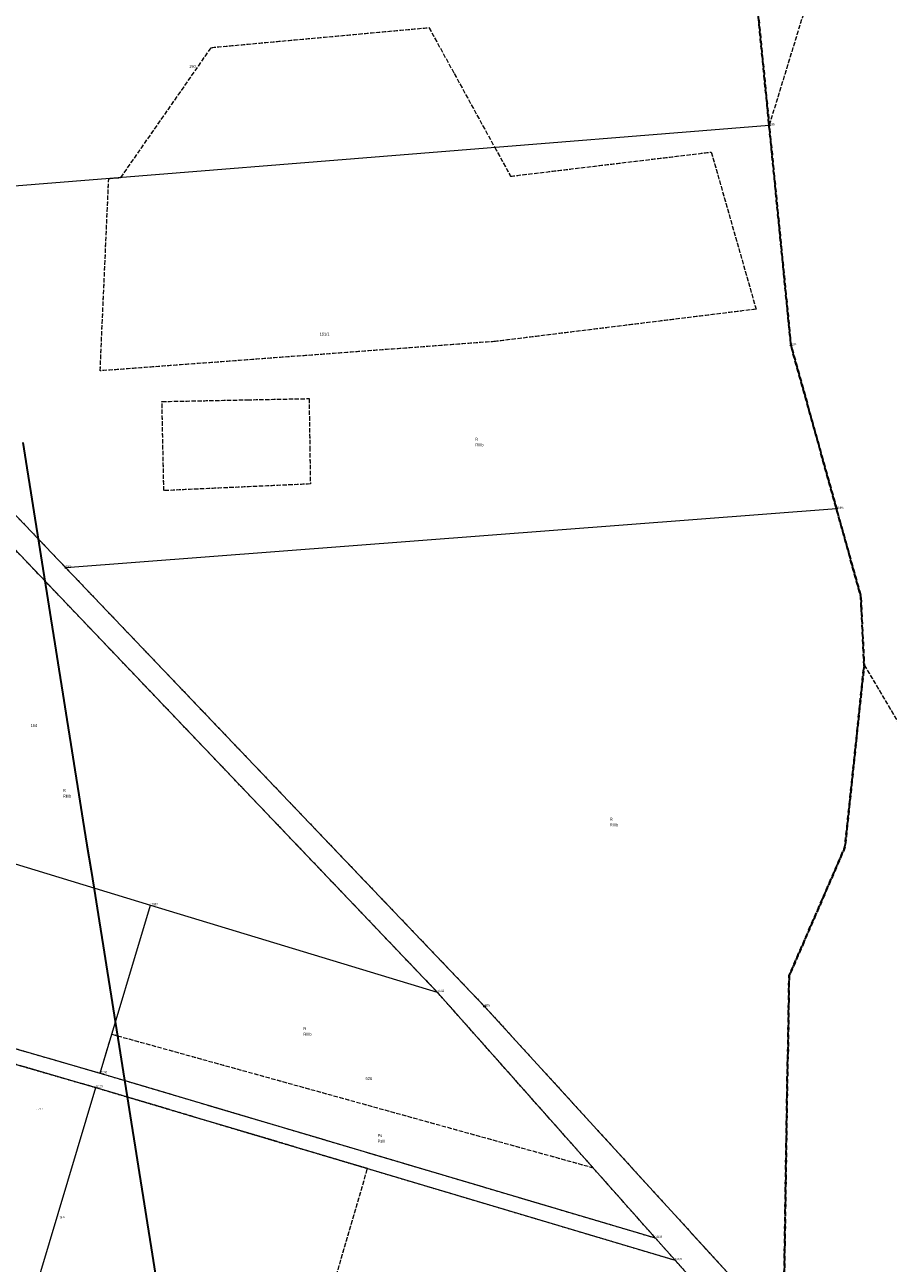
# Model space of a CAD drawing. Header units: metres. Extents: x 6524698 to 6533081, y 5883213 to 5896811.
# Tile 33 of 167: x 6529037 to 6529330, y 5887278 to 5887697. Entities that reach past the tile are written whole.
import ezdxf
from ezdxf.enums import TextEntityAlignment as Align

# ---------------------------------------------------------------- set-up
doc = ezdxf.new("R2010")
doc.units = ezdxf.units.M
doc.header["$MEASUREMENT"] = 0
for name, pattern in [('mapa zasadnicza$0$1.5_1.0', [2.5, 1.5, -1]), ('mapa zasadnicza$0$219-500', [0]), ('mapa zasadnicza$0$egkk-500', [2, 1.5, -0.5]), ('mapa zasadnicza$0$egug-500', [1, 0.5, -0.5])]:
    doc.linetypes.add(name, pattern=pattern)
doc.layers.get('0').update_dxf_attribs({"lineweight": 0})
for name, color, linetype in [('mapa zasadnicza$0$000 Inne (niezydentyfikowane)', 7, 'Continuous'), ('mapa zasadnicza$0$202-punkt graniczny', 7, 'Continuous'), ('mapa zasadnicza$0$202-punkt graniczny-Atr103', 7, 'Continuous'), ('mapa zasadnicza$0$203-punkt graniczny', 7, 'Continuous'), ('mapa zasadnicza$0$203-punkt graniczny-Atr103', 7, 'Continuous'), ('mapa zasadnicza$0$209-oznaczenie konturu klasyfikacyjnego', 7, 'Continuous'), ('mapa zasadnicza$0$210-oznaczenie konturu użytku gruntowego', 7, 'Continuous'), ('mapa zasadnicza$0$211-numer działki ewidencyjnej', 7, 'Continuous'), ('mapa zasadnicza$0$216-obręb ewidencyjny', 7, 'Continuous'), ('mapa zasadnicza$0$217-kontur klasyfikacyjny', 7, 'Continuous'), ('mapa zasadnicza$0$218-kontur użytku gruntowego', 7, 'Continuous'), ('mapa zasadnicza$0$219-działka ewidencyjna', 7, 'Continuous'), ('mapa zasadnicza$0$pikieta naturalna', 7, 'Continuous'), ('mapa zasadnicza$0$pikieta naturalna-Atr2', 7, 'Continuous')]:
    doc.layers.add(name, color=color, linetype=linetype)
doc.styles.add('mapa zasadnicza$0$STANDARD', font='Working1250', dxfattribs={"width": 0.75})

# ---------------------------------------------------------------- blocks, each defined once
blk = doc.blocks.new('mapa zasadnicza$0$202')
at = {"color": 0, "linetype": 'Continuous', "lineweight": 0}
blk.add_circle((0, 0), 0.25, dxfattribs=at)
blk = doc.blocks.new('mapa zasadnicza$0$203')
at = {"linetype": 'Continuous', "lineweight": 0}
h = blk.add_hatch(color=0, dxfattribs=at)
edge = h.paths.add_edge_path()
edge.add_arc((0, 0), 0.045, 0, 360)
blk = doc.blocks.new('mapa zasadnicza$0$PW01')
at = {"linetype": 'Continuous', "lineweight": 13}
h = blk.add_hatch(color=0, dxfattribs=at)
edge = h.paths.add_edge_path()
edge.add_arc((0, 0), 0.045, 0, 360)

msp = doc.modelspace()

# ---------------------------------------------------------------- linework, layer by layer
at = {"layer": 'mapa zasadnicza$0$000 Inne (niezydentyfikowane)', "color": 7, "linetype": 'Continuous', "lineweight": 35, "flags": 128}
msp.add_lwpolyline([(6529036.589, 5887555.735), (6529037.948, 5887547.203), (6529039.308, 5887538.671), (6529040.667, 5887530.139), (6529042.026, 5887521.607), (6529043.386, 5887513.076), (6529044.745, 5887504.544), (6529046.104, 5887496.012), (6529047.464, 5887487.48), (6529048.823, 5887478.948), (6529050.182, 5887470.416), (6529051.542, 5887461.884), (6529052.901, 5887453.353), (6529054.26, 5887444.821), (6529055.62, 5887436.289), (6529056.979, 5887427.757), (6529058.339, 5887419.225), (6529059.698, 5887410.693), (6529061.057, 5887402.161), (6529062.417, 5887393.63), (6529063.776, 5887385.098), (6529065.135, 5887376.566), (6529066.495, 5887368.034), (6529067.854, 5887359.502), (6529069.213, 5887350.97), (6529070.573, 5887342.438), (6529071.932, 5887333.907), (6529073.292, 5887325.375), (6529074.651, 5887316.843), (6529076.01, 5887308.311), (6529077.37, 5887299.779), (6529078.729, 5887291.247), (6529080.088, 5887282.715), (6529081.448, 5887274.184)], dxfattribs=at)
at = {"layer": 'mapa zasadnicza$0$216-obręb ewidencyjny', "color": 7, "linetype": 'mapa zasadnicza$0$1.5_1.0', "lineweight": 35, "flags": 128}
for points in [[(6528810.71, 5892032.32), (6528743.5, 5892026.91), (6528665.82, 5892020.2), (6528618.95, 5892016.86), (6528446.42, 5891995.98), (6528440.31, 5891996.73), (6528198.8, 5891907.55), (6528014.33, 5891830.31), (6527846.82, 5891746.29), (6527801.61, 5891598.79), (6527787.58, 5891553.86), (6527785.51, 5891547.1), (6527759.25, 5891463.12), (6527705.03, 5891299.34), (6527651.09, 5891150.82), (6527517.65, 5890758.02), (6527509.07, 5890729.27), (6527454.67, 5890547.02), (6527391.42, 5890349.92), (6527469.9, 5890380.85), (6527548.32, 5890411.76), (6527628.31, 5890449.47), (6527701.79, 5890487.35), (6527781.71, 5890531.45), (6527831.96, 5890559.17), (6527894.74, 5890596), (6527918.86, 5890538.44), (6527996.61, 5890364.36), (6528002.77, 5890340.12), (6528015.06, 5890276.2), (6528068.35, 5890122.94), (6528069.52, 5890117.74), (6528086.27, 5890073.01), (6528087.43, 5890069.91), (6528144.14, 5889918.51), (6528178.59, 5889821.74), (6528194.07, 5889776.62), (6528203.76, 5889751.35), (6528219.86, 5889705.13), (6528289.3, 5889557.06), (6528293.69, 5889548.36), (6528315.49, 5889501.75), (6528319.49, 5889494.06), (6528320.3, 5889498.78), (6528374.9, 5889392.75), (6528393.7, 5889357.37), (6528402.97, 5889333.92), (6528406.48, 5889321.22), (6528417.63, 5889287.69), (6528426.72, 5889250.74), (6528427.12, 5889249.1), (6528437.2, 5889208.11), (6528462.62, 5889141.48), (6528476.98, 5889088.52), (6528479.5, 5889060.26), (6528487.24, 5889042.5), (6528497.03, 5888999.3), (6528513.44, 5888948.22), (6528513.62, 5888944.51), (6528514.32, 5888935.53), (6528517.9, 5888889.57), (6528521.9, 5888874.59), (6528534.18, 5888828.64), (6528537.21, 5888800.87), (6528538.55, 5888788.67), (6528539.84, 5888759.55), (6528540.29, 5888749.47), (6528546.56, 5888728.63), (6528550.89, 5888720.89), (6528554.61, 5888714.22), (6528572.89, 5888682.85), (6528612.6, 5888606.5), (6528643.54, 5888542.38), (6528657.02, 5888506.94), (6528675.5, 5888460.67), (6528681.51, 5888445.9), (6528704.85, 5888377.17), (6528713.34, 5888354.12), (6528741.09, 5888278.42), (6528766.6, 5888207.14), (6528788.71, 5888147.82), (6528812.94, 5888083.84), (6528826.58, 5888045.33), (6528850.06, 5887982.04), (6528866.81, 5887934.63), (6528879.99, 5887896.72), (6528918.8, 5887790.89), (6528952.56, 5887701.57), (6529019.26, 5887707.89), (6529031.01, 5887709.01), (6529109.21, 5887715.92), (6529166.14, 5887721.78), (6529262.28, 5887731.31), (6529282.79, 5887731.14), (6529289.52, 5887663.25), (6529296.91, 5887588.72), (6529312.34, 5887533.26), (6529320.57, 5887503.67), (6529321.72, 5887480.33), (6529315.22, 5887418.55), (6529296.28, 5887374.9), (6529295.89, 5887348.38), (6529295.74, 5887344.56), (6529294.33, 5887253.59), (6529300.1, 5887247.3), (6529460.65, 5887265.28), (6529607.85, 5887282.19), (6529604.22, 5887244.37), (6529619.06, 5887245.53), (6529620.4, 5887245.61), (6529751.62, 5887253.65), (6529836.5, 5887258.86), (6529917.79, 5887263.83), (6530037.96, 5887271.18), (6530037.77, 5887311.55), (6530035.48, 5887465.82), (6530294.87, 5887497.94), (6530342.75, 5887503.87), (6530390.63, 5887509.81), (6530435.08, 5887515.31), (6530469.62, 5887519.59), (6530472.76, 5887520.14), (6530455.94, 5887633.47), (6530452.16, 5887659), (6530429.5, 5887800.32), (6530425.85, 5887820.62), (6530434.17, 5887821.11), (6530435.15, 5887821.09), (6530501.5, 5887826.49), (6530563.57, 5887831.54), (6530569.25, 5887832), (6530626.35, 5887836.71), (6530689.94, 5887841.95), (6530699.77, 5887842.77), (6530753.72, 5887845.97), (6530816.4, 5887849.69), (6530847.34, 5887851.53), (6530851.75, 5887851.79), (6530878, 5887853.36), (6530941.55, 5887857.17), (6531028.05, 5887862.36), (6531029.51, 5887862.54), (6531089.96, 5887870.11), (6531157.91, 5887878.61), (6531147.74, 5887927.21), (6531134.09, 5887992.44), (6531130.39, 5888022.23), (6531130.01, 5888024.33), (6531127.76, 5888039.49), (6531114.28, 5888108.63), (6531110.56, 5888127.5), (6531105.84, 5888172.24), (6531089.18, 5888214.66), (6531070.01, 5888263.46), (6531063.59, 5888283), (6531047.06, 5888328.03), (6531038.58, 5888352.41), (6531021.83, 5888400.87), (6531015.19, 5888413.6), (6531005.83, 5888460.28), (6531006, 5888467.6), (6531006.12, 5888486.87), (6531000.78, 5888546.56), (6530994.46, 5888582.13), (6530992.02, 5888587.87), (6530975.04, 5888631.61), (6530968.96, 5888647.12), (6530918.79, 5888737.7), (6530893.21, 5888788.19), (6530875.95, 5888835.79), (6530824.74, 5888967.12), (6530698.19, 5888957.37), (6530696.88, 5888957.26), (6530690.8, 5888956.75), (6530665.31, 5889016.21), (6530647.2, 5889058.57), (6530634.24, 5889085.41), (6530634.99, 5889106.79), (6530619.51, 5889109.25), (6530602.59, 5889110.21), (6530580.67, 5889109.48), (6530563.76, 5889105.91), (6530556.11, 5889102.91), (6530554.6, 5889108.92), (6530550.45, 5889111.73), (6530532.14, 5889151.93), (6530513.79, 5889192.45), (6530502.04, 5889258.4), (6530482.32, 5889287.2), (6530469.7, 5889327.04), (6530465.02, 5889440.31), (6530478.29, 5889507.42), (6530476.75, 5889539.74), (6530454.68, 5889579.85), (6530444.35, 5889666), (6530447.75, 5889689.9), (6530449.31, 5889721.21), (6530456.42, 5889744.94), (6530489.74, 5889803.92), (6530476.19, 5889829.67), (6530441.37, 5889895.14), (6530436.32, 5889900.67), (6530377.31, 5890013.31), (6530319.1, 5890126.26), (6530282.19, 5890186.6), (6530272.79, 5890201.79), (6530203.17, 5890307.87), (6530172.91, 5890358.56), (6530084.18, 5890524.8), (6530023.66, 5890630.14), (6529988.68, 5890702.02), (6529902.56, 5890854), (6529878.29, 5890895.67), (6529853.22, 5890939.23), (6529790.88, 5891059.39), (6529783.8, 5891073.31), (6529750.15, 5891126.7), (6529715.67, 5891191.31), (6529711.87, 5891220.22), (6529686.86, 5891413.55), (6529894.11, 5891526.79), (6529935.18, 5891550.85), (6529897.51, 5891589.82), (6529852.46, 5891637.21), (6529830.78, 5891658.8), (6529798.22, 5891693.91), (6529778.68, 5891710.68), (6529723.77, 5891769.55), (6529664.88, 5891829.87), (6529592.94, 5891899.3), (6529520.59, 5891969.98), (6529496.71, 5891996.9), (6529443.6, 5892048.07), (6529413.19, 5892074.88), (6529373, 5892116.29), (6529315.87, 5892175.4), (6529302.53, 5892163.8), (6529299.93, 5892161.54), (6529272.43, 5892137.61), (6529198.7, 5892096.25), (6529183.63, 5892087.79), (6529163.27, 5892079.55), (6529137.05, 5892069.83), (6529084.54, 5892065.08), (6528929.03, 5892047.18)], [(6528303.37, 5885049.22), (6528320.19, 5885039.62), (6528338.23, 5885024.79), (6528352.17, 5885015.38), (6528392.05, 5884988.47), (6528415.8, 5884972.26), (6528435.19, 5884960.38), (6528444.69, 5884948.19), (6528465.63, 5884932.94), (6528465.44, 5884918.9), (6528709.45, 5884735.5), (6528709.85, 5884736.99), (6528739.27, 5884853.86), (6528744.47, 5884874.5), (6528806.08, 5885120.41), (6528807.46, 5885125.4), (6528869.24, 5885370.86), (6528871.52, 5885379.23), (6528887.59, 5885437.6), (6528890.77, 5885449.17), (6528926, 5885568.38), (6528974.41, 5885749.69), (6529025.21, 5885958.42), (6529039.6, 5886018.39), (6529059.52, 5886107.69), (6529060.61, 5886112.57), (6529062.91, 5886122.9), (6529064.3, 5886127.7), (6529092.32, 5886224.97), (6529095.27, 5886236.71), (6529098.1, 5886248), (6529156.76, 5886481.66), (6529182.88, 5886586.19), (6529191.96, 5886615.74), (6529200.39, 5886660.86), (6529220.71, 5886727.34), (6529222.82, 5886733.43), (6529222.92, 5886790.76), (6529260.25, 5886952.44), (6529264.63, 5886976.51), (6529282.32, 5887033.97), (6529290.57, 5887057.23), (6529292.77, 5887095.61), (6529299.5, 5887116.54), (6529303.02, 5887126.11), (6529323.1, 5887204.71), (6529300.1, 5887247.3), (6529294.33, 5887253.59), (6529295.74, 5887344.56), (6529295.89, 5887348.38), (6529296.28, 5887374.9), (6529315.22, 5887418.55), (6529321.72, 5887480.33), (6529320.57, 5887503.67), (6529312.34, 5887533.26), (6529296.91, 5887588.72), (6529289.52, 5887663.25), (6529282.79, 5887731.14), (6529262.28, 5887731.31), (6529166.14, 5887721.78), (6529109.21, 5887715.92), (6529031.01, 5887709.01), (6529019.26, 5887707.89), (6528952.56, 5887701.57), (6528918.8, 5887790.89), (6528879.99, 5887896.72), (6528866.81, 5887934.63), (6528850.06, 5887982.04), (6528826.58, 5888045.33), (6528812.94, 5888083.84), (6528788.71, 5888147.82), (6528766.6, 5888207.14), (6528741.09, 5888278.42), (6528713.34, 5888354.12), (6528704.85, 5888377.17), (6528681.51, 5888445.9), (6528675.5, 5888460.67), (6528657.02, 5888506.94), (6528643.54, 5888542.38), (6528612.6, 5888606.5), (6528572.89, 5888682.85), (6528554.61, 5888714.22), (6528550.89, 5888720.89), (6528546.56, 5888728.63), (6528540.29, 5888749.47), (6528539.84, 5888759.55), (6528538.55, 5888788.67), (6528537.21, 5888800.87), (6528534.18, 5888828.64), (6528521.9, 5888874.59), (6528517.9, 5888889.57), (6528514.32, 5888935.53), (6528513.62, 5888944.51), (6528513.44, 5888948.22), (6528497.03, 5888999.3), (6528487.24, 5889042.5), (6528479.5, 5889060.26), (6528476.98, 5889088.52), (6528462.62, 5889141.48), (6528437.2, 5889208.11), (6528427.12, 5889249.1), (6528426.72, 5889250.74), (6528417.63, 5889287.69), (6528406.48, 5889321.22), (6528402.97, 5889333.92), (6528393.7, 5889357.37), (6528374.9, 5889392.75), (6528320.3, 5889498.78), (6528319.49, 5889494.06), (6528315.49, 5889501.75), (6528293.69, 5889548.36), (6528289.3, 5889557.06), (6528219.86, 5889705.13), (6528203.76, 5889751.35), (6528194.07, 5889776.62), (6528178.59, 5889821.74), (6528144.14, 5889918.51), (6528087.43, 5890069.91), (6528086.27, 5890073.01), (6528069.52, 5890117.74), (6528068.35, 5890122.94), (6528015.06, 5890276.2), (6528002.77, 5890340.12), (6527996.61, 5890364.36), (6527918.86, 5890538.44), (6527894.74, 5890596), (6527831.96, 5890559.17), (6527781.71, 5890531.45), (6527701.79, 5890487.35), (6527628.31, 5890449.47), (6527548.32, 5890411.76), (6527469.9, 5890380.85), (6527391.42, 5890349.92), (6527355.64, 5890331.57), (6527338.23, 5890321.73), (6527321.27, 5890314.22), (6527313.38, 5890308.14), (6527288.1, 5890288.63), (6527273.45, 5890274.12), (6527241.28, 5890253.87), (6527220.83, 5890245.22), (6527165.07, 5890215.69), (6527077.89, 5890166.68), (6527057.31, 5890152.25), (6527045.63, 5890148.55), (6527008.52, 5890134.26), (6526988.84, 5890116.67), (6526981, 5890111.26), (6526971.01, 5890104.38), (6526952.34, 5890094.44), (6526909.87, 5890084.83), (6526890.35, 5890080.91), (6526812.21, 5890083.05), (6526792.43, 5890086.11), (6526758.07, 5890090.77), (6526757.09, 5890094.4), (6526749.57, 5890095.95), (6526742.25, 5890097.45), (6526740.34, 5890097.85), (6526735.76, 5890098.07), (6526728.64, 5890098.03), (6526722.43, 5890098.71), (6526592.18, 5890129.32), (6526575.25, 5890133.06), (6526573.45, 5890132.21), (6526504.81, 5890011.82), (6526498.38, 5890001.32), (6526450.82, 5889923.75), (6526420.35, 5889876.56), (6526411.53, 5889862.91), (6526388.88, 5889824.55), (6526365.09, 5889786.81), (6526341.54, 5889745.42), (6526322.12, 5889709.53), (6526299.72, 5889678.46), (6526281.16, 5889635.52), (6526275.36, 5889608.56), (6526260.85, 5889553.37), (6526260.44, 5889544.19), (6526259.14, 5889502.93), (6526261.74, 5889493.66), (6526254.11, 5889462.89), (6526253.07, 5889459.21), (6526242.11, 5889436.4), (6526240.9, 5889433.4), (6526238.06, 5889420.56), (6526234.58, 5889404.82), (6526230.53, 5889381.66), (6526215.12, 5889335.06), (6526209.51, 5889327.34), (6526203.18, 5889319.69), (6526193.05, 5889307.44), (6526183.47, 5889295.83), (6526173.24, 5889283.42), (6526171.38, 5889271.95), (6526170.8, 5889268.87), (6526173.59, 5889236.65), (6526172.37, 5889219.4), (6526171.12, 5889203.31), (6526160.39, 5889165.34), (6526158.7, 5889157.93), (6526155.92, 5889148.67), (6526145.07, 5889104.25), (6526136.74, 5889068.22), (6526126.54, 5889028.53), (6526125.42, 5889024.1), (6526106.98, 5888945.09), (6526092.2, 5888875.3), (6526089.86, 5888864.25), (6526088.13, 5888856.09), (6526074.67, 5888792.55), (6526053.98, 5888724.15), (6526037.27, 5888680.97), (6526018.87, 5888602.55), (6526017.84, 5888598.66), (6526013.87, 5888581.88), (6526006.91, 5888552.43), (6525999.77, 5888522.16), (6525997.18, 5888508.24), (6525965.43, 5888376.64), (6525920.17, 5888195.14), (6525898.15, 5888106.3), (6525892.22, 5888082.37), (6525824.01, 5888097.35), (6525779.41, 5888107.91), (6525729.76, 5888119.66), (6525723.9, 5888092.12), (6525717.96, 5888069.83), (6525708.69, 5888031.16), (6525707.44, 5888026.27), (6525684.97, 5887955.81), (6525668.86, 5887926.95), (6525650.39, 5887893.86), (6525645.34, 5887877.02), (6525632.33, 5887838.12), (6525588.06, 5887736.62), (6525567.77, 5887689.8), (6525539.5, 5887624.6), (6525535.54, 5887615.4), (6525496.64, 5887526.28), (6525469.79, 5887459.76), (6525449.79, 5887410.24), (6525436.37, 5887377.16), (6525416.54, 5887328.38), (6525400.14, 5887287.76), (6525397.82, 5887282.31), (6525357.88, 5887181.79), (6525337.95, 5887136.46), (6525309.72, 5887065.72), (6525303.99, 5887048.86), (6525292.71, 5887015.66), (6525292.03, 5887013.68), (6525295.71, 5887012.48), (6525393.63, 5886982.02), (6525436.72, 5886969.99), (6525475.57, 5886959.15), (6525492.98, 5886956.11), (6525499.92, 5886954.9), (6525553.04, 5886947.63), (6525556.8, 5886947.12), (6525575.8, 5886944.52), (6525648.96, 5886935.05), (6525700.18, 5886920.83), (6525705.66, 5886920.35), (6525754.61, 5886916.46), (6525783.22, 5886917.37), (6525788.91, 5886917.98), (6525823.91, 5886921.7), (6525857.13, 5886925.05), (6525870.29, 5886926.28), (6525871.77, 5886926.42), (6525905.03, 5886929.56), (6525909.53, 5886929.92), (6525920.2, 5886930.77), (6525939.16, 5886932.29), (6525978.37, 5886930.74), (6525981.07, 5886930.63), (6525983.12, 5886930.48), (6526059, 5886924.97), (6526061.69, 5886925.15), (6526072.91, 5886925.89), (6526078.55, 5886926.27), (6526112.26, 5886928.5), (6526158.51, 5886931.36), (6526197.11, 5886930.97), (6526216.93, 5886924.75), (6526270.07, 5886913.54), (6526272.57, 5886913.01), (6526273.33, 5886912.82), (6526323.76, 5886899.95), (6526417.31, 5886870.61), (6526416.51, 5886867.45), (6526398.65, 5886797.95), (6526389.44, 5886747.58), (6526374.78, 5886704.65), (6526373.42, 5886699.3), (6526372.62, 5886696.15), (6526368.41, 5886679.56), (6526358.03, 5886638.68), (6526335.66, 5886547.46), (6526327.03, 5886512.25), (6526325.59, 5886506.38), (6526319.45, 5886481.31), (6526262.43, 5886255.1), (6526247.51, 5886197.09), (6526210.82, 5886129.19), (6526125.23, 5885954.64), (6526131.1, 5885941.89), (6526083.28, 5885856.13), (6526080.33, 5885850.83), (6526106.53, 5885828.9), (6526128.86, 5885807.19), (6526151.36, 5885785.32), (6526170.05, 5885764.86), (6526198.17, 5885734.09), (6526201, 5885729.87), (6526175.56, 5885692.72), (6526227.73, 5885641.53), (6526271.29, 5885598.78), (6526273, 5885597.09), (6526302.11, 5885568.53), (6526316.43, 5885554.47), (6526322.38, 5885548.63), (6526290.64, 5885486.19), (6526263.4, 5885432.62), (6526247.38, 5885401.19), (6526244.36, 5885395.27), (6526237.6, 5885382.01), (6526227.84, 5885362.86), (6526248.41, 5885344.13), (6526259.4, 5885334.11), (6526304.93, 5885298.77), (6526313.27, 5885292.3), (6526318.23, 5885288.46), (6526321.6, 5885285.83), (6526325.46, 5885282.83), (6526325.17, 5885281.22), (6526338.74, 5885260.21), (6526360.57, 5885232.43), (6526363.74, 5885228.38), (6526377.76, 5885210.54), (6526382.65, 5885204.32), (6526422.71, 5885162.76), (6526481.21, 5885090.92), (6526497.3, 5885066.7), (6526513.19, 5885047.89), (6526516.91, 5885049.29), (6526524.94, 5885052.3), (6526533.62, 5885042), (6526536.24, 5885038.9), (6526540.69, 5885033.62), (6526545.95, 5885027.38), (6526549.33, 5885023.37), (6526550.65, 5885027.15), (6526573.21, 5885076.62), (6526587.94, 5885108.93), (6526590.96, 5885115.55), (6526594.72, 5885123.8), (6526595.22, 5885124.89), (6526595.84, 5885126.22), (6526599.05, 5885133.28), (6526599.46, 5885134.19), (6526600.38, 5885136.19), (6526609.81, 5885156.89), (6526614.13, 5885166.32), (6526615.59, 5885170.96), (6526615.92, 5885173.06), (6526626.56, 5885204.78), (6526635.59, 5885225.49), (6526643.47, 5885243.6), (6526662.24, 5885286.52), (6526663.96, 5885290.45), (6526689.69, 5885347.86), (6526693.01, 5885355.29), (6526709.38, 5885391.8), (6526720.67, 5885416.98), (6526720.09, 5885430.57), (6526719.04, 5885455.52), (6526720.97, 5885465.66), (6526690.6, 5885542.54), (6526706, 5885557.89), (6526747.06, 5885585.88), (6526724.66, 5885597.94), (6526873.96, 5885657.74), (6526876.06, 5885655.62), (6526884.84, 5885650.75), (6526955.49, 5885630.53), (6526988.95, 5885673.38), (6527034.95, 5885662.24), (6527038.45, 5885661.39), (6527055.52, 5885657.39), (6527093.39, 5885649.85), (6527138.37, 5885639.19), (6527183.37, 5885628.52), (6527207.39, 5885622.46), (6527214.61, 5885620.77), (6527302.63, 5885600.17), (6527306.92, 5885598.88), (6527379.24, 5885579.7), (6527386.89, 5885577.68), (6527422.41, 5885568.61), (6527458.81, 5885559.31), (6527463.19, 5885558.23), (6527499.51, 5885549.27), (6527531.05, 5885541.49), (6527616.9, 5885520.3), (6527646.83, 5885512.66), (6527664.1, 5885508.41), (6527696.34, 5885502.3), (6527728.57, 5885496.19), (6527760.81, 5885490.08), (6527773.75, 5885487.95), (6527870.05, 5885472.17), (6527894.7, 5885468.91), (6527908.02, 5885468.31), (6527952.41, 5885466.32), (6527998.14, 5885462.8), (6528060.58, 5885458.01), (6528166.05, 5885444.7), (6528202.53, 5885448.02), (6528205.37, 5885425.22), (6528203.73, 5885274.14), (6528201.64, 5885179.56), (6528201.44, 5885172.38), (6528202.41, 5885123.66), (6528202.41, 5885120.11), (6528202.52, 5885118.87), (6528207.04, 5885116.2), (6528235.91, 5885098.61), (6528250.23, 5885084.2), (6528275.71, 5885072.67), (6528286.02, 5885062.42), (6528291.09, 5885053.61)]]:
    msp.add_lwpolyline(points, close=True, dxfattribs=at)
at = {"layer": 'mapa zasadnicza$0$217-kontur klasyfikacyjny', "color": 92, "linetype": 'mapa zasadnicza$0$egkk-500', "lineweight": 18, "flags": 128}
for points in [[(6529311.08, 5887733.56), (6529289.52, 5887663.25)], [(6529289.52, 5887663.25), (6529282.79, 5887731.14)], [(6529100.48, 5887689.64), (6529174.24, 5887696.38)], [(6529174.24, 5887696.38), (6529182.8, 5887680.77)], [(6529069.82, 5887645.56), (6529100.48, 5887689.64)], [(6529182.8, 5887680.77), (6529196.54, 5887655.76)], [(6529296.91, 5887588.72), (6529289.52, 5887663.25)], [(6529196.54, 5887655.76), (6529201.9, 5887646)], [(6529201.9, 5887646), (6529269.92, 5887654.18)], [(6529269.92, 5887654.18), (6529285.08, 5887600.92)], [(6529062.8, 5887580.03), (6529065.7, 5887645.23)], [(6529065.7, 5887645.23), (6529069.82, 5887645.56)], [(6528935.32, 5887634.73), (6529051.18, 5887513.24)], [(6529285.08, 5887600.92), (6529196.73, 5887589.99)], [(6529196.73, 5887589.99), (6529062.8, 5887580.03)], [(6529312.34, 5887533.26), (6529296.91, 5887588.72)], [(6529177.03, 5887369.45), (6528977.59, 5887578.49)], [(6529083.75, 5887569.62), (6529112.69, 5887570.21)], [(6529084.39, 5887539.42), (6529083.75, 5887569.62)], [(6529112.69, 5887570.21), (6529133.6, 5887570.62)], [(6529133.6, 5887570.62), (6529133.85, 5887554.14)], [(6529133.85, 5887554.14), (6529134.04, 5887541.69)], [(6529134.04, 5887541.69), (6529084.39, 5887539.42)], [(6529320.57, 5887503.67), (6529312.34, 5887533.26)], [(6529051.18, 5887513.24), (6529193.05, 5887364.59)], [(6529321.72, 5887480.33), (6529320.57, 5887503.67)], [(6529315.22, 5887418.55), (6529321.72, 5887480.33)], [(6529321.72, 5887480.33), (6529373.2, 5887393.44)], [(6529296.28, 5887374.9), (6529315.22, 5887418.55)], [(6528943.62, 5887376.5), (6529062.8, 5887341.94)], [(6529295.89, 5887348.38), (6529296.28, 5887374.9)], [(6529061.34, 5887337.05), (6528945.52, 5887370.64)], [(6529229.83, 5887309.91), (6529177.03, 5887369.45)], [(6529193.05, 5887364.59), (6529294.33, 5887253.59)], [(6529062.8, 5887341.94), (6529066.77, 5887355.16)], [(6529066.77, 5887355.16), (6529229.83, 5887309.91)], [(6529295.74, 5887344.56), (6529295.89, 5887348.38)], [(6529062.8, 5887341.94), (6529250.94, 5887286.1)], [(6529295.01, 5887297.41), (6529295.74, 5887344.56)], [(6529153.41, 5887309.61), (6529061.34, 5887337.05)], [(6529113.24, 5887171.57), (6529153.41, 5887309.61)], [(6529250.94, 5887286.1), (6529229.83, 5887309.91)], [(6529294.33, 5887253.59), (6529295.01, 5887297.41)]]:
    msp.add_lwpolyline(points, dxfattribs=at)
at = {"layer": 'mapa zasadnicza$0$218-kontur użytku gruntowego', "color": 3, "linetype": 'mapa zasadnicza$0$egug-500', "lineweight": 18, "flags": 128}
for points in [[(6529311.08, 5887733.56), (6529289.52, 5887663.25)], [(6529289.52, 5887663.25), (6529282.79, 5887731.14)], [(6529100.48, 5887689.64), (6529174.24, 5887696.38)], [(6529174.24, 5887696.38), (6529182.8, 5887680.77)], [(6529069.82, 5887645.56), (6529100.48, 5887689.64)], [(6529182.8, 5887680.77), (6529196.54, 5887655.76)], [(6529296.91, 5887588.72), (6529289.52, 5887663.25)], [(6529196.54, 5887655.76), (6529201.9, 5887646)], [(6529201.9, 5887646), (6529269.92, 5887654.18)], [(6529269.92, 5887654.18), (6529285.08, 5887600.92)], [(6529062.8, 5887580.03), (6529065.7, 5887645.23)], [(6529065.7, 5887645.23), (6529069.82, 5887645.56)], [(6528935.32, 5887634.73), (6529051.18, 5887513.24)], [(6529285.08, 5887600.92), (6529196.73, 5887589.99)], [(6529196.73, 5887589.99), (6529062.8, 5887580.03)], [(6529312.34, 5887533.26), (6529296.91, 5887588.72)], [(6529177.03, 5887369.45), (6528977.59, 5887578.49)], [(6529083.75, 5887569.62), (6529112.69, 5887570.21)], [(6529084.39, 5887539.42), (6529083.75, 5887569.62)], [(6529112.69, 5887570.21), (6529133.6, 5887570.62)], [(6529133.6, 5887570.62), (6529133.85, 5887554.14)], [(6529133.85, 5887554.14), (6529134.04, 5887541.69)], [(6529134.04, 5887541.69), (6529084.39, 5887539.42)], [(6529320.57, 5887503.67), (6529312.34, 5887533.26)], [(6529051.18, 5887513.24), (6529193.05, 5887364.59)], [(6529321.72, 5887480.33), (6529320.57, 5887503.67)], [(6529315.22, 5887418.55), (6529321.72, 5887480.33)], [(6529321.72, 5887480.33), (6529373.2, 5887393.44)], [(6529296.28, 5887374.9), (6529315.22, 5887418.55)], [(6528943.62, 5887376.5), (6529062.8, 5887341.94)], [(6529295.89, 5887348.38), (6529296.28, 5887374.9)], [(6528945.52, 5887370.64), (6529061.34, 5887337.05)], [(6529229.83, 5887309.91), (6529177.03, 5887369.45)], [(6529193.05, 5887364.59), (6529294.33, 5887253.59)], [(6529062.8, 5887341.94), (6529066.77, 5887355.16)], [(6529066.77, 5887355.16), (6529229.83, 5887309.91)], [(6529295.74, 5887344.56), (6529295.89, 5887348.38)], [(6529062.8, 5887341.94), (6529250.94, 5887286.1)], [(6529295.01, 5887297.41), (6529295.74, 5887344.56)], [(6529061.34, 5887337.05), (6529153.41, 5887309.61)], [(6529113.24, 5887171.57), (6529153.41, 5887309.61)], [(6529153.41, 5887309.61), (6529183.11, 5887300.76)], [(6529250.94, 5887286.1), (6529229.83, 5887309.91)], [(6529183.11, 5887300.76), (6529257.62, 5887278.56)], [(6529294.33, 5887253.59), (6529295.01, 5887297.41)], [(6529257.62, 5887278.56), (6529250.94, 5887286.1)], [(6529257.62, 5887278.56), (6529270.41, 5887264.13)]]:
    msp.add_lwpolyline(points, dxfattribs=at)
at = {"layer": 'mapa zasadnicza$0$219-działka ewidencyjna', "color": 7, "linetype": 'mapa zasadnicza$0$219-500', "lineweight": 18, "flags": 128}
for points in [[(6529282.79, 5887731.14), (6529289.52, 5887663.25)], [(6529289.52, 5887663.25), (6528935.32, 5887634.73)], [(6529296.91, 5887588.72), (6529289.52, 5887663.25)], [(6528935.32, 5887634.73), (6529051.18, 5887513.24)], [(6529296.91, 5887588.72), (6529312.34, 5887533.26)], [(6528977.59, 5887578.49), (6529177.03, 5887369.45)], [(6529312.34, 5887533.26), (6529051.18, 5887513.24)], [(6529051.18, 5887513.24), (6529193.05, 5887364.59)], [(6528917.79, 5887448.41), (6529079.89, 5887398.89)], [(6528835.88, 5887407.74), (6529062.8, 5887341.94)], [(6528834.39, 5887402.86), (6529061.34, 5887337.05)], [(6529062.8, 5887341.94), (6529079.89, 5887398.89)], [(6529079.89, 5887398.89), (6529177.03, 5887369.45)], [(6529177.03, 5887369.45), (6529250.94, 5887286.1)], [(6529294.33, 5887253.59), (6529193.05, 5887364.59)], [(6529062.8, 5887341.94), (6529250.94, 5887286.1)], [(6529019.95, 5887199.13), (6529061.34, 5887337.05)], [(6529061.34, 5887337.05), (6529257.62, 5887278.56)], [(6529250.94, 5887286.1), (6529257.62, 5887278.56)], [(6529323.1, 5887204.71), (6529257.62, 5887278.56)]]:
    msp.add_lwpolyline(points, dxfattribs=at)

# ---------------------------------------------------------------- block references
at = {"layer": 'mapa zasadnicza$0$202-punkt graniczny', "color": 7, "linetype": 'Continuous', "lineweight": 18}
for p in [(6529289.52, 5887663.25), (6529296.91, 5887588.72), (6529312.34, 5887533.26), (6529051.18, 5887513.24), (6529193.05, 5887364.59)]:
    msp.add_blockref('mapa zasadnicza$0$202', p, dxfattribs=at)
at = {"layer": 'mapa zasadnicza$0$203-punkt graniczny', "color": 7, "linetype": 'Continuous', "lineweight": 18}
for p in [(6529079.89, 5887398.89), (6529177.03, 5887369.45), (6529062.8, 5887341.94), (6529061.34, 5887337.05), (6529250.94, 5887286.1), (6529257.62, 5887278.56)]:
    msp.add_blockref('mapa zasadnicza$0$203', p, dxfattribs=at)
at = {"layer": 'mapa zasadnicza$0$pikieta naturalna', "color": 7, "linetype": 'Continuous', "lineweight": 13}
for p, rotation in [((6529041.11, 5887329.53), 0.02200000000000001), ((6529048.27, 5887292.73), 359.989)]:
    msp.add_blockref('mapa zasadnicza$0$PW01', p, dxfattribs=dict(at, rotation=rotation))

# ---------------------------------------------------------------- texts
at = {"layer": 'mapa zasadnicza$0$202-punkt graniczny-Atr103', "color": 7, "style": 'mapa zasadnicza$0$STANDARD', "width": 0.667}
for s, p in [('2265', (6529289.52, 5887663.25)), ('2264', (6529296.91, 5887588.72)), ('30498', (6529312.34, 5887533.26)), ('2358', (6529051.18, 5887513.24)), ('2359', (6529193.05, 5887364.59))]:
    msp.add_text(s, height=0.75, dxfattribs=at).set_placement(p)
at = {"layer": 'mapa zasadnicza$0$203-punkt graniczny-Atr103', "color": 7, "style": 'mapa zasadnicza$0$STANDARD', "width": 0.667}
for s, p in [('10183', (6529079.89, 5887398.89)), ('10193', (6529177.03, 5887369.45)), ('10180', (6529062.8, 5887341.94)), ('10179', (6529061.34, 5887337.05)), ('10196', (6529250.94, 5887286.1)), ('10197', (6529257.62, 5887278.56))]:
    msp.add_text(s, height=0.75, dxfattribs=at).set_placement(p)
at = {"layer": 'mapa zasadnicza$0$209-oznaczenie konturu klasyfikacyjnego', "color": 3, "linetype": 'Continuous', "lineweight": 18, "style": 'mapa zasadnicza$0$STANDARD', "width": 0.79}
for s, p in [('RIIIb', (6529189.92, 5887555.42)), ('RIIIb', (6529050.2, 5887436.39)), ('RIIIb', (6529235.54, 5887426.63)), ('RIIIb', (6529131.67, 5887355.66)), ('PsIII', (6529156.87, 5887319.4))]:
    msp.add_text(s, height=1, dxfattribs=at).set_placement(p, align=Align.TOP_LEFT)
at = {"layer": 'mapa zasadnicza$0$210-oznaczenie konturu użytku gruntowego', "color": 3, "linetype": 'Continuous', "lineweight": 18, "style": 'mapa zasadnicza$0$STANDARD', "width": 0.79}
for s, p in [('R', (6529189.92, 5887556.32)), ('R', (6529050.2, 5887437.29)), ('R', (6529235.54, 5887427.53)), ('R', (6529131.67, 5887356.56)), ('Ps', (6529156.87, 5887320.3))]:
    msp.add_text(s, height=1, dxfattribs=at).set_placement(p)
at = {"layer": 'mapa zasadnicza$0$211-numer działki ewidencyjnej', "color": 7, "linetype": 'Continuous', "lineweight": 18, "style": 'mapa zasadnicza$0$STANDARD', "width": 0.79}
for s, p in [('150', (6529092.96, 5887682.73)), ('151/1', (6529137.22, 5887591.98)), ('164', (6529039.21, 5887459.3)), ('528', (6529152.74, 5887339.61))]:
    msp.add_text(s, height=1, dxfattribs=at).set_placement(p)
at = {"layer": 'mapa zasadnicza$0$pikieta naturalna-Atr2', "color": 7, "style": 'mapa zasadnicza$0$STANDARD', "width": 0.667}
for s, p in [('77.7', (6529041.83, 5887329.44)), ('78.0', (6529049.04, 5887292.68))]:
    msp.add_text(s, height=0.75, dxfattribs=at).set_placement(p)

doc.saveas('drawing.dxf')
